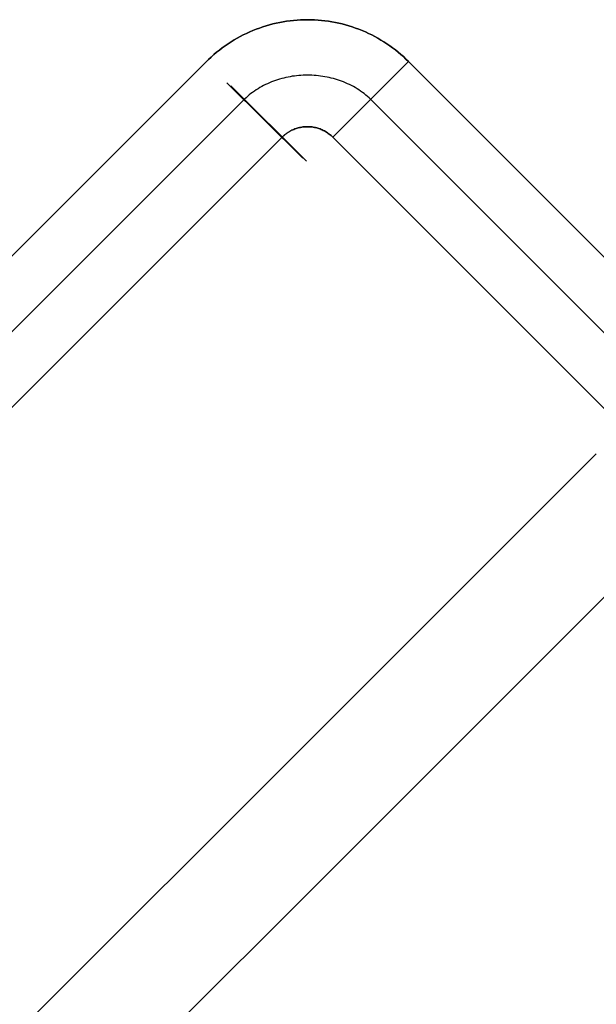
# Model space of a CAD drawing. Header units: millimetres. Extents: x -630 to 192, y -7 to 1615.
# Tile 233 of 249: x 153 to 161, y 1601 to 1615. Entities that reach past the tile are written whole.
import ezdxf

# ---------------------------------------------------------------- set-up
doc = ezdxf.new("R2010")
doc.units = ezdxf.units.MM
doc.header["$MEASUREMENT"] = 0
doc.layers.add('OVIDIO 160x80x72h', color=7, linetype='Continuous')

msp = doc.modelspace()

# ---------------------------------------------------------------- linework, layer by layer
at = {"layer": 'OVIDIO 160x80x72h', "extrusion": (0.999884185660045, 0.0002316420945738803, -0.01521714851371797)}
msp.add_lwpolyline([(1614.695030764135, 2.266024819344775), (1603.732231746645, 722.356303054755)], dxfattribs=at)
at = {"layer": 'OVIDIO 160x80x72h', "extrusion": (8.002787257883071e-07, 8.002763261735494e-07, 0.9999999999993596)}
for points in [[(138.2304474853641, 1596.468203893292), (155.8989695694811, 1614.136672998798)], [(155.8989695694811, 1614.136672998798), (138.2304474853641, 1596.468203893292)]]:
    msp.add_lwpolyline(points, dxfattribs=at)
at = {"layer": 'OVIDIO 160x80x72h', "extrusion": (0.01418311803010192, -0.01409696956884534, 0.9998000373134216)}
for points in [[(156.9492053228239, 1612.9482201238), (155.8851840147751, 1614.00556707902)], [(155.8851840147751, 1614.00556707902), (156.9492053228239, 1612.9482201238)]]:
    msp.add_lwpolyline(points, dxfattribs=at)
at = {"layer": 'OVIDIO 160x80x72h', "extrusion": (0.9998846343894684, 0.0002316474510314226, -0.015187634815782)}
for points in [[(1614.100511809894, 2.239564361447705), (1603.1160551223, 722.3367200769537)], [(1603.1160551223, 722.3367200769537), (1614.100511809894, 2.239564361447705)]]:
    msp.add_lwpolyline(points, dxfattribs=at)
at = {"layer": 'OVIDIO 160x80x72h', "extrusion": (0.01521962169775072, -0.01521962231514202, 0.9997683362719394)}
msp.add_lwpolyline([(155.8920306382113, 1613.993057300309), (156.9527794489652, 1612.93255418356)], dxfattribs=at)
at = {"layer": 'OVIDIO 160x80x72h'}
for points in [[(158.7368688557, 1614.145542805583), (157.6762115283, 1613.084885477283)], [(157.6762115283, 1613.084885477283), (158.7368688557, 1614.145542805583)], [(158.7368688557, 1614.145542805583), (191.2631254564, 1581.619286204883)], [(191.2631254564, 1581.619286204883), (158.7368688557, 1614.145542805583)], [(138.7606546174, 1595.937996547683), (156.4307653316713, 1613.608107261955)], [(158.206541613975, 1613.615215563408), (190.732798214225, 1581.088958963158)], [(190.2024681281, 1580.558628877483), (157.6762115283, 1613.084885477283)], [(157.6762115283, 1613.084885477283), (190.2024681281, 1580.558628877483)], [(125.1846461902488, 1572.461609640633), (161.3686376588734, 1608.645601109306)], [(126.2451569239, 1571.401098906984), (162.4365183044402, 1607.592460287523)]]:
    msp.add_lwpolyline(points, dxfattribs=at)
at = {"layer": 'OVIDIO 160x80x72h', "extrusion": (0.0002316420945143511, 0.9998841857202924, 0.01521714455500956)}
for points in [[(-169.3256140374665, 695.3863082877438), (-158.3629172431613, -24.6970683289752)], [(-158.3629172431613, -24.6970683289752), (-169.3256140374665, 695.3863082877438)]]:
    msp.add_lwpolyline(points, dxfattribs=at)
at = {"layer": 'OVIDIO 160x80x72h', "extrusion": (0.9998841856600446, 0.0002316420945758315, -0.01521714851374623)}
msp.add_lwpolyline([(1613.195189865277, 2.242244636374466), (1602.232287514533, 722.3393103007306)], dxfattribs=at)
at = {"layer": 'OVIDIO 160x80x72h', "extrusion": (0.0004054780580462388, 0.0004054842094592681, 0.9999998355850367)}
for points in [[(156.9627258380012, 1613.079339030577), (139.2911294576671, 1595.407477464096)], [(139.2911294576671, 1595.407477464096), (156.9627258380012, 1613.079339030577)]]:
    msp.add_lwpolyline(points, dxfattribs=at)
at = {"layer": 'OVIDIO 160x80x72h', "extrusion": (0.9998844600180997, 0.0002316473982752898, -0.01519911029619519)}
for points in [[(1602.06671059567, 722.3345375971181), (1613.043023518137, 2.227528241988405)], [(1613.043023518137, 2.227528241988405), (1602.06671059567, 722.3345375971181)]]:
    msp.add_lwpolyline(points, dxfattribs=at)
at = {"layer": 'OVIDIO 160x80x72h', "extrusion": (0.0002316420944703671, 0.9998841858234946, 0.01521713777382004)}
for points in [[(-168.2652073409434, 695.4024630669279), (-157.3025056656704, -24.68091347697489)], [(-157.3025056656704, -24.68091347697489), (-168.2652073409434, 695.4024630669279)]]:
    msp.add_lwpolyline(points, dxfattribs=at)
at = {"layer": 'OVIDIO 160x80x72h', "extrusion": (0, 1, 0)}
for points in [[(-165.568367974, 719.8256670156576), (219.1110592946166, 719.8256670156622)], [(219.1110592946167, 717.5773067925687), (-165.1888364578, 717.5773067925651)], [(-165.1888364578, 717.5773067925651), (219.1110592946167, 717.5773067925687)], [(-165.5697511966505, 719.4810376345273), (219.1110592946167, 719.481037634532)], [(219.1110592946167, 719.8661608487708), (-165.568367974, 719.8661606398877)], [(219.1110592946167, 721.3661611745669), (-165.5683679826, 721.3661611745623)], [(-165.568367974, 719.8661606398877), (219.1110592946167, 719.8661608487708)], [(-165.5683679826, 721.3661611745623), (219.1110592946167, 721.3661611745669)]]:
    msp.add_lwpolyline(points, dxfattribs=at)
at = {"layer": 'OVIDIO 160x80x72h', "extrusion": (-0.2655070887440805, 0.8812084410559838, -0.3911235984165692)}
for points in [[(-576.6168560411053, 1184.860351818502), (-622.2365919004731, 1244.080476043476)], [(-622.2365919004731, 1244.080476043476), (-576.6168560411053, 1184.860351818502)]]:
    msp.add_lwpolyline(points, dxfattribs=at)
at = {"layer": 'OVIDIO 160x80x72h', "extrusion": (-0.2028516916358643, -0.1089792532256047, 0.9731262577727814)}
for points in [[(-1333.540807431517, 1044.890269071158), (-1333.540807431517, 884.2344246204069)], [(-1333.540807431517, 884.2344246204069), (-1333.540807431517, 1044.890269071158)]]:
    msp.add_lwpolyline(points, dxfattribs=at)
at = {"layer": 'OVIDIO 160x80x72h', "extrusion": (-0.2028516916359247, -0.1089792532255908, 0.9731262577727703)}
msp.add_lwpolyline([(-1333.245337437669, 1044.890269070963), (-1333.245337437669, 884.2344246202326)], dxfattribs=at)
at = {"layer": 'OVIDIO 160x80x72h', "extrusion": (-0.2655604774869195, 0.8811853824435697, -0.3911393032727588)}
for points in [[(-623.053720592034, 1243.551198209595), (-576.7334211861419, 1183.432902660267)], [(-576.7334211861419, 1183.432902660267), (-623.053720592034, 1243.551198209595)]]:
    msp.add_lwpolyline(points, dxfattribs=at)
at = {"layer": 'OVIDIO 160x80x72h', "extrusion": (-7.538766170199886e-07, 0.9999999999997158, 0)}
for points in [[(219.1098516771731, 718.9195270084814), (-165.1900440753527, 718.9189475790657)], [(-165.1900440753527, 718.9189475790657), (219.1098516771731, 718.9195270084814)]]:
    msp.add_lwpolyline(points, dxfattribs=at)
at = {"layer": 'OVIDIO 160x80x72h', "extrusion": (-0.2028516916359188, -0.1089792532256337, 0.9731262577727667)}
for points in [[(-1332.949867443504, 884.2344246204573), (-1332.949867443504, 1044.89026907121)], [(-1332.949867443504, 1044.89026907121), (-1332.949867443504, 884.2344246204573)]]:
    msp.add_lwpolyline(points, dxfattribs=at)
at = {"layer": 'OVIDIO 160x80x72h'}
for points in [[(155.8989694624, 1614.136672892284, -0.1338671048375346), (155.9352908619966, 1614.172978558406, -0.1338535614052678), (155.9723424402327, 1614.208109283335, -0.1338425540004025), (156.0101048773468, 1614.242070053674, -0.1338338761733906), (156.0485588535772, 1614.274865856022, -0.1338273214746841), (156.0876850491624, 1614.30650167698, -0.1338226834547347), (156.1274641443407, 1614.336982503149, -0.1338197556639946), (156.1678768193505, 1614.366313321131, -0.1338183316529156), (156.2089037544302, 1614.394499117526, -0.1338182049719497), (156.2505256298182, 1614.421544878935, -0.1338191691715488), (156.292723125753, 1614.44745559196, -0.1338210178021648), (156.3354769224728, 1614.4722362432, -0.1338235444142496), (156.378767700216, 1614.495891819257, -0.1338265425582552), (156.4225761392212, 1614.518427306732, -0.1338298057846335), (156.4668829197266, 1614.539847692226, -0.1338331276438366), (156.5116687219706, 1614.56015796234, -0.1338363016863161), (156.5569142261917, 1614.579363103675, -0.1338391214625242), (156.602598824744, 1614.597465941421, -0.1338414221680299), (156.6486967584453, 1614.61446065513, -0.1338432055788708), (156.6951809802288, 1614.630339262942, -0.1338445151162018), (156.742024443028, 1614.645093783, -0.1338453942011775), (156.7892000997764, 1614.658716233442, -0.1338458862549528), (156.8366809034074, 1614.671198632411, -0.1338460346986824), (156.8844398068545, 1614.682532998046, -0.1338458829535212), (156.932449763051, 1614.692711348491, -0.133845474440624), (156.9806837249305, 1614.701725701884, -0.1338448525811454), (157.0291146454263, 1614.709568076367, -0.1338440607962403), (157.0777154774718, 1614.716230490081, -0.1338431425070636), (157.1264591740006, 1614.721704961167, -0.1338421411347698), (157.1753186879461, 1614.725983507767, -0.1338411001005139), (157.2242669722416, 1614.729058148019, -0.1338400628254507), (157.2732769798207, 1614.730920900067, -0.1338390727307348), (157.3223216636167, 1614.73156378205, -0.1338381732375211), (157.3713735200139, 1614.730981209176, -0.1338373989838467), (157.4204032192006, 1614.72917718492, -0.133836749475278), (157.4693809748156, 1614.726158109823, -0.1338362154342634), (157.5182770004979, 1614.721930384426, -0.1338357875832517), (157.5670615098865, 1614.716500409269, -0.1338354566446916), (157.6157047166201, 1614.709874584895, -0.1338352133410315), (157.6641768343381, 1614.702059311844, -0.1338350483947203), (157.7124480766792, 1614.693060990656, -0.1338349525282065), (157.7604886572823, 1614.682886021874, -0.1338349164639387), (157.8082687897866, 1614.671540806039, -0.1338349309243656), (157.8557586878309, 1614.659031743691, -0.1338349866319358), (157.9029285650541, 1614.645365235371, -0.1338350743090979), (157.9497486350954, 1614.630547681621, -0.1338351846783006), (157.9961891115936, 1614.614585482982, -0.1338353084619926), (158.0422202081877, 1614.597485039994, -0.1338354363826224), (158.0878121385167, 1614.5792527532, -0.1338355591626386), (158.1329359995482, 1614.559896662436, -0.1338356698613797), (158.177566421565, 1614.539431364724, -0.1338357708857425), (158.2216789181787, 1614.517873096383, -0.1338358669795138), (158.2652490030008, 1614.495238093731, -0.1338359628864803), (158.3082521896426, 1614.471542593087, -0.1338360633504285), (158.3506639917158, 1614.446802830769, -0.1338361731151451), (158.3924599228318, 1614.421035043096, -0.133836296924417), (158.4336154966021, 1614.394255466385, -0.1338364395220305), (158.4741062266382, 1614.366480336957, -0.1338366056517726), (158.5139076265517, 1614.337725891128, -0.1338368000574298), (158.552995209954, 1614.308008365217, -0.1338370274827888), (158.5913444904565, 1614.277343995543, -0.1338372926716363), (158.6289309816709, 1614.245749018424, -0.1338376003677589), (158.6657301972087, 1614.213239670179, -0.1338379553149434), (158.7017176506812, 1614.179832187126, -0.1338383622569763), (158.7368688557, 1614.145542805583, -0.1338388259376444)], [(158.7368688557, 1614.145542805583, -0.1338388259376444), (158.7017176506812, 1614.179832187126, -0.1338383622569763), (158.6657301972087, 1614.213239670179, -0.1338379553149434), (158.6289309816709, 1614.245749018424, -0.1338376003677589), (158.5913444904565, 1614.277343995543, -0.1338372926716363), (158.552995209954, 1614.308008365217, -0.1338370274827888), (158.5139076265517, 1614.337725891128, -0.1338368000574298), (158.4741062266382, 1614.366480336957, -0.1338366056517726), (158.4336154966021, 1614.394255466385, -0.1338364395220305), (158.3924599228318, 1614.421035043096, -0.133836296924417), (158.3506639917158, 1614.446802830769, -0.1338361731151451), (158.3082521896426, 1614.471542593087, -0.1338360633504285), (158.2652490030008, 1614.495238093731, -0.1338359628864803), (158.2216789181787, 1614.517873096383, -0.1338358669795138), (158.177566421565, 1614.539431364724, -0.1338357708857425), (158.1329359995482, 1614.559896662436, -0.1338356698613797), (158.0878121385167, 1614.5792527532, -0.1338355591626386), (158.0422202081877, 1614.597485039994, -0.1338354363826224), (157.9961891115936, 1614.614585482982, -0.1338353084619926), (157.9497486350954, 1614.630547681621, -0.1338351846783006), (157.9029285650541, 1614.645365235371, -0.1338350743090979), (157.8557586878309, 1614.659031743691, -0.1338349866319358), (157.8082687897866, 1614.671540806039, -0.1338349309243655), (157.7604886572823, 1614.682886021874, -0.1338349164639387), (157.7124480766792, 1614.693060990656, -0.1338349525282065), (157.6641768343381, 1614.702059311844, -0.1338350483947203), (157.6157047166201, 1614.709874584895, -0.1338352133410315), (157.5670615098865, 1614.716500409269, -0.1338354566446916), (157.5182770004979, 1614.721930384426, -0.1338357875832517), (157.4693809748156, 1614.726158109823, -0.1338362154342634), (157.4204032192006, 1614.72917718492, -0.1338367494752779), (157.3713735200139, 1614.730981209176, -0.1338373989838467), (157.3223216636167, 1614.73156378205, -0.1338381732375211), (157.2732769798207, 1614.730920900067, -0.1338390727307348), (157.2242669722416, 1614.729058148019, -0.1338400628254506), (157.1753186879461, 1614.725983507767, -0.1338411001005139), (157.1264591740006, 1614.721704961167, -0.1338421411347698), (157.0777154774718, 1614.716230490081, -0.1338431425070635), (157.0291146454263, 1614.709568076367, -0.1338440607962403), (156.9806837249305, 1614.701725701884, -0.1338448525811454), (156.932449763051, 1614.692711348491, -0.1338454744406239), (156.8844398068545, 1614.682532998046, -0.1338458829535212), (156.8366809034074, 1614.671198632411, -0.1338460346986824), (156.7892000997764, 1614.658716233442, -0.1338458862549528), (156.742024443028, 1614.645093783, -0.1338453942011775), (156.6951809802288, 1614.630339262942, -0.1338445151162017), (156.6486967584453, 1614.61446065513, -0.1338432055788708), (156.602598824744, 1614.597465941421, -0.1338414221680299), (156.5569142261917, 1614.579363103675, -0.1338391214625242), (156.5116687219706, 1614.56015796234, -0.1338363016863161), (156.4668829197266, 1614.539847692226, -0.1338331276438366), (156.4225761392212, 1614.518427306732, -0.1338298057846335), (156.378767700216, 1614.495891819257, -0.1338265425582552), (156.3354769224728, 1614.4722362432, -0.1338235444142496), (156.292723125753, 1614.44745559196, -0.1338210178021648), (156.2505256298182, 1614.421544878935, -0.1338191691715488), (156.2089037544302, 1614.394499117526, -0.1338182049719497), (156.1678768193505, 1614.366313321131, -0.1338183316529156), (156.1274641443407, 1614.336982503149, -0.1338197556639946), (156.0876850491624, 1614.30650167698, -0.1338226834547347), (156.0485588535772, 1614.274865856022, -0.1338273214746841), (156.0101048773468, 1614.242070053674, -0.1338338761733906), (155.9723424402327, 1614.208109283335, -0.1338425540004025), (155.9352908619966, 1614.172978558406, -0.1338535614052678), (155.8989694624, 1614.136672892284, -0.1338671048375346)], [(158.2065378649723, 1613.615211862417, -0.1338388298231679), (158.1845092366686, 1613.63602504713, -0.1342289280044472), (158.1619463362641, 1613.656177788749, -0.1346179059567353), (158.1388664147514, 1613.675670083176, -0.1350056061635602), (158.1152867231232, 1613.694501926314, -0.1353918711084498), (158.0912245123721, 1613.712673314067, -0.1357765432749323), (158.0666970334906, 1613.730184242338, -0.1361594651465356), (158.0417215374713, 1613.747034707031, -0.1365404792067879), (158.0163152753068, 1613.763224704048, -0.1369194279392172), (157.9904954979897, 1613.778754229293, -0.1372961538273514), (157.9642794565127, 1613.793623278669, -0.1376704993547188), (157.9376844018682, 1613.807831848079, -0.1380423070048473), (157.910727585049, 1613.821379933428, -0.138411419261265), (157.8834262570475, 1613.834267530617, -0.1387776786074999), (157.8557976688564, 1613.846494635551, -0.1391409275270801), (157.8278590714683, 1613.858061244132, -0.1395010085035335), (157.7996277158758, 1613.868967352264, -0.1398577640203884), (157.7711208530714, 1613.879212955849, -0.1402110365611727), (157.7423557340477, 1613.888798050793, -0.1405606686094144), (157.7133496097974, 1613.897722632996, -0.1409065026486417), (157.684119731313, 1613.905986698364, -0.1412483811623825), (157.6546833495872, 1613.913590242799, -0.1415861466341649), (157.6250577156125, 1613.920533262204, -0.141919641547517), (157.5952600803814, 1613.926815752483, -0.1422487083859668), (157.5653076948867, 1613.932437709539, -0.1425731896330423), (157.5352178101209, 1613.937399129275, -0.1428929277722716), (157.5050076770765, 1613.941700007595, -0.1432077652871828), (157.4746945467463, 1613.945340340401, -0.1435175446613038), (157.4442956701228, 1613.948320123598, -0.1438221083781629), (157.4138282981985, 1613.950639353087, -0.1441212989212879), (157.383309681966, 1613.952298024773, -0.144414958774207), (157.3527570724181, 1613.95329613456, -0.1447029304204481), (157.3221877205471, 1613.953633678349, -0.1449850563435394), (157.2916188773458, 1613.953310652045, -0.1452611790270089), (157.2610677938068, 1613.95232705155, -0.1455311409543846), (157.2305517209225, 1613.950682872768, -0.1457947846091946), (157.2000879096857, 1613.948378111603, -0.1460519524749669), (157.1696936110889, 1613.945412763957, -0.1463024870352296), (157.1393860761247, 1613.941786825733, -0.1465462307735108), (157.1091825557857, 1613.937500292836, -0.1467830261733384), (157.0791003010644, 1613.932553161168, -0.1470127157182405), (157.0491565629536, 1613.926945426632, -0.1472351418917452), (157.0193685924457, 1613.920677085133, -0.1474501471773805), (156.9897536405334, 1613.913748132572, -0.1476575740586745), (156.9603289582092, 1613.906158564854, -0.1478572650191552), (156.9311117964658, 1613.897908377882, -0.1480490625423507), (156.9021194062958, 1613.888997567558, -0.148232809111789), (156.8733690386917, 1613.879426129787, -0.1484083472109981), (156.8448779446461, 1613.869194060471, -0.1485755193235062), (156.8166633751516, 1613.858301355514, -0.1487341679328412), (156.7887425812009, 1613.846748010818, -0.1488841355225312), (156.7611328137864, 1613.834534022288, -0.1490252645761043), (156.7338513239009, 1613.821659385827, -0.1491573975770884), (156.7069153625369, 1613.808124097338, -0.1492803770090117), (156.6803421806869, 1613.793928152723, -0.1493940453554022), (156.6541490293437, 1613.779071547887, -0.149498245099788), (156.6283531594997, 1613.763554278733, -0.1495928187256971), (156.6029718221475, 1613.747376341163, -0.1496776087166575), (156.5780222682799, 1613.730537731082, -0.1497524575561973), (156.5535217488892, 1613.713038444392, -0.1498172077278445), (156.5294875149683, 1613.694878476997, -0.1498717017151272), (156.5059368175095, 1613.676057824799, -0.1499157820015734), (156.4828869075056, 1613.656576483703, -0.1499492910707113), (156.460355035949, 1613.636434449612, -0.1499720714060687), (156.4383584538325, 1613.615631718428, -0.1499839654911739), (156.4322881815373, 1613.609679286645, -0.1499853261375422)], [(157.6762115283, 1613.084885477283, -0.1338388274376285), (157.6644055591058, 1613.096304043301, -0.1348928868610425), (157.6522269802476, 1613.107324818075, -0.1359423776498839), (157.6396916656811, 1613.117938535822, -0.1369869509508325), (157.626815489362, 1613.128135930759, -0.1380262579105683), (157.6136143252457, 1613.137907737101, -0.1390599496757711), (157.6001040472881, 1613.147244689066, -0.1400876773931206), (157.5863005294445, 1613.156137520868, -0.1411090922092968), (157.5722196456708, 1613.164576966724, -0.1421238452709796), (157.5578772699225, 1613.17255376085, -0.1431315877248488), (157.5432892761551, 1613.180058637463, -0.1441319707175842), (157.5284715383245, 1613.187082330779, -0.1451246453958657), (157.513439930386, 1613.193615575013, -0.1461092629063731), (157.4982103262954, 1613.199649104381, -0.1470854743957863), (157.4827986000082, 1613.205173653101, -0.1480529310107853), (157.4672206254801, 1613.210179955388, -0.1490112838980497), (157.4514922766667, 1613.214658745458, -0.1499601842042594), (157.4356294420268, 1613.218602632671, -0.1508988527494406), (157.4196480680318, 1613.222011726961, -0.1518247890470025), (157.4035641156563, 1613.224888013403, -0.1527350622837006), (157.3873935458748, 1613.227233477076, -0.1536267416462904), (157.3711523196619, 1613.229050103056, -0.1544968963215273), (157.3548563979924, 1613.230339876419, -0.1553425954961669), (157.3385217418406, 1613.231104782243, -0.1561609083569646), (157.3221643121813, 1613.231346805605, -0.1569489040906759), (157.3058000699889, 1613.231067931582, -0.1577036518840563), (157.2894449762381, 1613.23027014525, -0.1584222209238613), (157.2731149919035, 1613.228955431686, -0.1591016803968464), (157.2568260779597, 1613.227125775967, -0.1597390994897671), (157.2405941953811, 1613.224783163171, -0.1603315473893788), (157.2244353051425, 1613.221929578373, -0.160876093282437), (157.2083653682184, 1613.218567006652, -0.1613698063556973), (157.1924003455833, 1613.214697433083, -0.1618097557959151), (157.1765558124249, 1613.210321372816, -0.1621941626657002), (157.1608458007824, 1613.205433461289, -0.16252585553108), (157.145283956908, 1613.200026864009, -0.1628088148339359), (157.1298839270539, 1613.194094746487, -0.1630470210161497), (157.1146593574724, 1613.187630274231, -0.1632444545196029), (157.0996238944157, 1613.180626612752, -0.1634050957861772), (157.0921813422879, 1613.176920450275, -0.1634728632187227), (157.0847911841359, 1613.173076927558, -0.163532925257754), (157.0774551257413, 1613.16909519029, -0.1635857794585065), (157.0701748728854, 1613.164974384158, -0.1636319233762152), (157.06295213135, 1613.160713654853, -0.1636718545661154), (157.0557886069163, 1613.156312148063, -0.1637060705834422), (157.0486860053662, 1613.151769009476, -0.1637350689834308), (157.0416460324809, 1613.14708338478, -0.1637593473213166), (157.0346703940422, 1613.142254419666, -0.1637794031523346), (157.0277607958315, 1613.137281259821, -0.1637957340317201), (157.0209189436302, 1613.132163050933, -0.1638088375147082), (157.0141465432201, 1613.126898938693, -0.1638192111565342), (157.0074453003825, 1613.121488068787, -0.1638273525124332), (157.000816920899, 1613.115929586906, -0.1638337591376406), (156.9942631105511, 1613.110222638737, -0.1638389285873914), (156.9877855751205, 1613.104366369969, -0.1638433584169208), (156.9813860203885, 1613.098359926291, -0.1638475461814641), (156.9750661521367, 1613.092202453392, -0.1638519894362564), (156.9688276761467, 1613.085893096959, -0.163857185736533), (156.9626722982, 1613.079431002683, -0.1638636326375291)], [(156.9626722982, 1613.079431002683, -0.1638636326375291), (156.9688276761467, 1613.085893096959, -0.163857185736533), (156.9750661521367, 1613.092202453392, -0.1638519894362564), (156.9813860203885, 1613.098359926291, -0.1638475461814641), (156.9877855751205, 1613.104366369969, -0.1638433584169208), (156.9942631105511, 1613.110222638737, -0.1638389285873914), (157.000816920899, 1613.115929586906, -0.1638337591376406), (157.0074453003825, 1613.121488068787, -0.1638273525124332), (157.0141465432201, 1613.126898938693, -0.1638192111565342), (157.0209189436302, 1613.132163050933, -0.1638088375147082), (157.0277607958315, 1613.137281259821, -0.1637957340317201), (157.0346703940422, 1613.142254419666, -0.1637794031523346), (157.0416460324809, 1613.14708338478, -0.1637593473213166), (157.0486860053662, 1613.151769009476, -0.1637350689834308), (157.0557886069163, 1613.156312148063, -0.1637060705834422), (157.06295213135, 1613.160713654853, -0.1636718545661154), (157.0701748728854, 1613.164974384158, -0.1636319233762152), (157.0774551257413, 1613.16909519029, -0.1635857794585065), (157.0847911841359, 1613.173076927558, -0.163532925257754), (157.0921813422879, 1613.176920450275, -0.1634728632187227), (157.0996238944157, 1613.180626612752, -0.1634050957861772), (157.1146593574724, 1613.187630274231, -0.1632444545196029), (157.1298839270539, 1613.194094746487, -0.1630470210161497), (157.145283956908, 1613.200026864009, -0.1628088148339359), (157.1608458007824, 1613.205433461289, -0.16252585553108), (157.1765558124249, 1613.210321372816, -0.1621941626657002), (157.1924003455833, 1613.214697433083, -0.1618097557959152), (157.2083653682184, 1613.218567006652, -0.1613698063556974), (157.2244353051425, 1613.221929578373, -0.1608760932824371), (157.2405941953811, 1613.224783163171, -0.1603315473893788), (157.2568260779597, 1613.227125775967, -0.1597390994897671), (157.2731149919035, 1613.228955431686, -0.1591016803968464), (157.2894449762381, 1613.23027014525, -0.1584222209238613), (157.3058000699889, 1613.231067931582, -0.1577036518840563), (157.3221643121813, 1613.231346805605, -0.1569489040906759), (157.3385217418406, 1613.231104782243, -0.1561609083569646), (157.3548563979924, 1613.230339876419, -0.1553425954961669), (157.3711523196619, 1613.229050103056, -0.1544968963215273), (157.3873935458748, 1613.227233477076, -0.1536267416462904), (157.4035641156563, 1613.224888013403, -0.1527350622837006), (157.4196480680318, 1613.222011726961, -0.1518247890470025), (157.4356294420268, 1613.218602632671, -0.1508988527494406), (157.4514922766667, 1613.214658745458, -0.1499601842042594), (157.4672206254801, 1613.210179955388, -0.1490112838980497), (157.4827986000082, 1613.205173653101, -0.1480529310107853), (157.4982103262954, 1613.199649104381, -0.1470854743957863), (157.513439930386, 1613.193615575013, -0.1461092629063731), (157.5284715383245, 1613.187082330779, -0.1451246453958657), (157.5432892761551, 1613.180058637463, -0.1441319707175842), (157.5578772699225, 1613.17255376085, -0.1431315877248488), (157.5722196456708, 1613.164576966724, -0.1421238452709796), (157.5863005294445, 1613.156137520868, -0.1411090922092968), (157.6001040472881, 1613.147244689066, -0.1400876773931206), (157.6136143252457, 1613.137907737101, -0.1390599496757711), (157.626815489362, 1613.128135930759, -0.1380262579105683), (157.6396916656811, 1613.117938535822, -0.1369869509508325), (157.6522269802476, 1613.107324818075, -0.1359423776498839), (157.6644055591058, 1613.096304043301, -0.1348928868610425), (157.6762115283, 1613.084885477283, -0.1338388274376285)]]:
    msp.add_polyline3d(points, dxfattribs=at)

doc.saveas('drawing.dxf')
